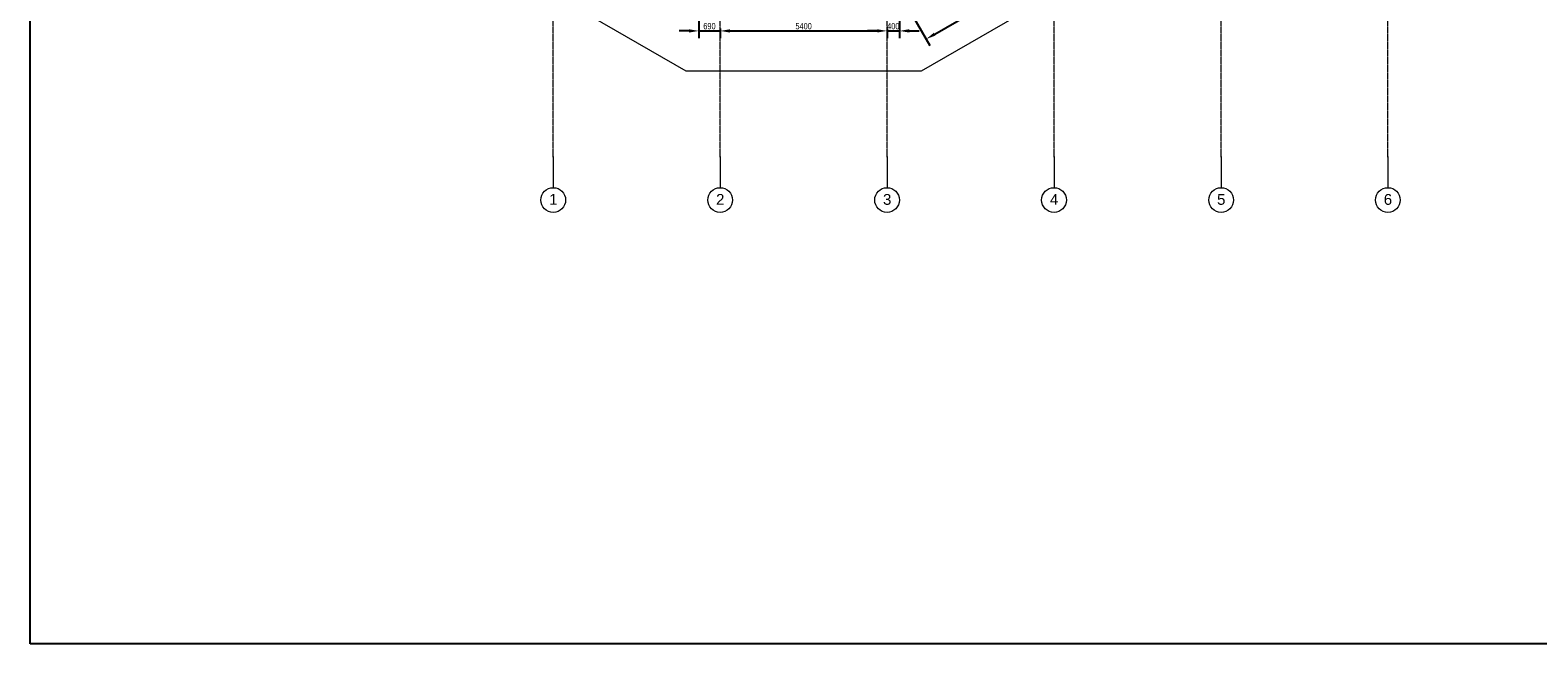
# Model space of a CAD drawing. Header units: centimetres. Extents: x -1589 to 108054, y -205274 to 31709.
# Tile 23 of 256: x 18354 to 67126, y -120865 to -100996. Entities that reach past the tile are written whole.
import ezdxf

# ---------------------------------------------------------------- set-up
doc = ezdxf.new("R2010")
doc.units = ezdxf.units.CM
doc.header["$LTSCALE"] = 0.01
doc.header["$MEASUREMENT"] = 0
doc.linetypes.add('Kropki i Kreski', pattern=[72, 36, -18, 0, -18])
doc.layers.add('2_stropy.K_IR', color=7, linetype='Continuous')
doc.layers.add('4_osie.ISTN', color=7, linetype='Continuous')
doc.layers.add('A-ANNO-DIMS', color=7, linetype='Continuous', lineweight=30)
doc.styles.add('Arial Narrow', font='ARIALN.TTF', dxfattribs={"height": 200})
doc.styles.add('GENERATED_STYLE_1', font='txt')
doc.dimstyles.new('Przekątna', dxfattribs={"dimscale": 304.8, "dimtxt": 204.686195, "dimasz": 1.041667, "dimexe": 0.787402, "dimexo": 0.492126, "dimgap": 0.164042, "dimtad": 1, "dimdec": 0, "dimrnd": 10, "dimzin": 0, "dimdsep": 46, "dimtxsty": 'Arial Narrow', "dimsah": 1, "dimcen": 0.09, "dimazin": 0, "dimtfac": 1, "dimtdec": 4, "dimtix": 1, "dimtmove": 0, "dimatfit": 3, "dimfxl": 1, "dimtvp": 1, "dimtolj": 1, "dimtzin": 0, "dimarcsym": 2})

# ---------------------------------------------------------------- blocks, each defined once
blk = doc.blocks.new('*D766')
at = {"layer": 'A-ANNO-DIMS', "color": 0, "lineweight": -2}
for p, q in [((39984, -100158), (39984, -101261)), ((40674, -100946), (40674, -101261)), ((39667, -101021), (39349, -101021)), ((39984, -101021), (40674, -101021)), ((40992, -101021), (41309, -101021))]:
    blk.add_line(p, q, dxfattribs=at)
at = {"layer": 'A-ANNO-DIMS', "color": 0}
for points in [[(39667, -101074), (39667, -100968), (39984, -101021)], [(40992, -100968), (40992, -101074), (40674, -101021)]]:
    blk.add_solid(points, dxfattribs=at)
at = {"layer": 'Defpoints', "color": 0}
for p in [(39984, -100008), (40674, -100796), (40674, -101021)]:
    blk.add_point(p, dxfattribs=at)
at = {"layer": 'A-ANNO-DIMS', "color": 0, "lineweight": 5, "insert": (40329, -100869), "char_height": 200, "attachment_point": 5, "style": 'Arial Narrow'}
blk.add_mtext('\\A1;690', dxfattribs=at)
blk = doc.blocks.new('*D767')
at = {"layer": 'A-ANNO-DIMS', "color": 0, "lineweight": -2}
for p, q in [((40674, -100946), (40674, -101261)), ((46074, -100946), (46074, -101261)), ((40992, -101021), (45757, -101021))]:
    blk.add_line(p, q, dxfattribs=at)
at = {"layer": 'A-ANNO-DIMS', "color": 0}
for points in [[(40992, -100968), (40992, -101074), (40674, -101021)], [(45757, -101074), (45757, -100968), (46074, -101021)]]:
    blk.add_solid(points, dxfattribs=at)
at = {"layer": 'Defpoints', "color": 0}
for p in [(40674, -100796), (46074, -100796), (46074, -101021)]:
    blk.add_point(p, dxfattribs=at)
at = {"layer": 'A-ANNO-DIMS', "color": 0, "lineweight": 5, "insert": (43374, -100869), "char_height": 200, "attachment_point": 5, "style": 'Arial Narrow'}
blk.add_mtext('\\A1;5400', dxfattribs=at)
blk = doc.blocks.new('*D768')
at = {"layer": 'A-ANNO-DIMS', "color": 0, "lineweight": -2}
for p, q in [((46475, -100158), (46475, -101261)), ((46074, -100946), (46074, -101261)), ((45757, -101021), (45439, -101021)), ((46074, -101021), (46475, -101021)), ((46792, -101021), (47110, -101021))]:
    blk.add_line(p, q, dxfattribs=at)
at = {"layer": 'A-ANNO-DIMS', "color": 0}
for points in [[(45757, -101074), (45757, -100968), (46074, -101021)], [(46792, -100968), (46792, -101074), (46475, -101021)]]:
    blk.add_solid(points, dxfattribs=at)
at = {"layer": 'Defpoints', "color": 0}
for p in [(46475, -100008), (46074, -100796), (46475, -101021)]:
    blk.add_point(p, dxfattribs=at)
at = {"layer": 'A-ANNO-DIMS', "color": 0, "lineweight": 5, "insert": (46275, -100869), "char_height": 200, "attachment_point": 5, "style": 'Arial Narrow'}
blk.add_mtext('\\A1;400', dxfattribs=at)
blk = doc.blocks.new('*D769')
at = {"layer": 'A-ANNO-DIMS', "color": 0, "lineweight": -2}
for p, q in [((52959, -96472), (53758, -97856)), ((47614, -101126), (53363, -97807)), ((46660, -100109), (47459, -101493))]:
    blk.add_line(p, q, dxfattribs=at)
at = {"layer": 'A-ANNO-DIMS', "color": 0}
for points in [[(53390, -97853), (53337, -97761), (53638, -97648)], [(47588, -101081), (47641, -101172), (47339, -101285)]]:
    blk.add_solid(points, dxfattribs=at)
at = {"layer": 'Defpoints', "color": 0}
for p in [(52884, -96342), (53638, -97648), (46585, -99979)]:
    blk.add_point(p, dxfattribs=at)
at = {"layer": 'A-ANNO-DIMS', "color": 0, "lineweight": 5, "insert": (50413, -99335), "char_height": 200, "attachment_point": 5, "rotation": 29.9995, "style": 'Arial Narrow'}
blk.add_mtext('\\A1;7270', dxfattribs=at)

msp = doc.modelspace()

# ---------------------------------------------------------------- linework, layer by layer
at = {"ltscale": 10}
for points in [[(18353.62342, -120865.14197), (18353.62342, -91165.14197), (18353.62342, -61465.14197), (108053.62342, -61465.14197)], [(108053.62342, -61465.14197), (108053.62342, -91165.14197), (108053.62342, -120865.14197), (18353.62342, -120865.14197)]]:
    msp.add_lwpolyline(points, dxfattribs=at)
at = {"layer": '2_stropy.K_IR', "color": 8, "linetype": 'Continuous', "lineweight": 5, "ltscale": 10, "flags": 128}
msp.add_lwpolyline([(31282.34537, -91550.86603), (34461.66672, -97057.64716), (40112.38616, -100319.79319), (46636.38576, -100319.79319), (52287.1056, -97057.41074), (55549.38627, -91407.17537), (55549.38614, -90812.23562), (57549.38662, -90287.19842), (57549.38654, -91942.90192), (53751.30874, -98521.79119), (47172.27418, -102319.89357), (39576.49815, -102319.89357), (32997.37677, -98521.74105), (29550.38142, -92550.88152)], close=True, dxfattribs=at)
at = {"layer": '4_osie.ISTN', "color": 7, "linetype": 'Kropki i Kreski', "lineweight": 0, "ltscale": 10}
for p, q in [((35274.38766, -105096.35865), (35274.38766, -67896.26442)), ((40674.38766, -105096.35865), (40674.38766, -67896.26442)), ((46074.38766, -105096.35865), (46074.38766, -67896.26442)), ((51474.38766, -105096.35865), (51474.38766, -67896.26442)), ((56881.35997, -105096.35865), (56881.35997, -67896.26442)), ((62274.38766, -105096.35865), (62274.38766, -67896.26442)), ((35274.38766, -105096.35865), (35274.38766, -106096.35865)), ((40674.38766, -105096.35865), (40674.38766, -106096.35865)), ((46074.38766, -105096.35865), (46074.38766, -106096.35865)), ((51474.38766, -105096.35865), (51474.38766, -106096.35865)), ((56881.35997, -105096.35865), (56881.35997, -106096.35865)), ((62274.38766, -105096.35865), (62274.38766, -106096.35865))]:
    msp.add_line(p, q, dxfattribs=at)
at = {"layer": '4_osie.ISTN', "color": 7, "linetype": 'Continuous', "lineweight": 0, "ltscale": 10}
for centre in [(35274.38766, -106496.35865), (40674.38766, -106496.35865), (46074.38766, -106496.35865), (51474.38766, -106496.35865), (56881.35997, -106496.35865), (62274.38766, -106496.35865)]:
    msp.add_circle(centre, 400, dxfattribs=at)
at = {"layer": '4_osie.ISTN', "color": 7, "linetype": 'Kropki i Kreski', "lineweight": 0, "ltscale": 10}
for p in [(35274.38766, -105096.35865), (35274.38766, -105096.35865), (40674.38766, -105096.35865), (40674.38766, -105096.35865), (46074.38766, -105096.35865), (46074.38766, -105096.35865), (51474.38766, -105096.35865), (51474.38766, -105096.35865), (56881.35997, -105096.35865), (56881.35997, -105096.35865), (62274.38766, -105096.35865), (62274.38766, -105096.35865)]:
    msp.add_point(p, dxfattribs=at)

# ---------------------------------------------------------------- texts
at = {"layer": '4_osie.ISTN', "color": 7, "lineweight": 0, "ltscale": 10, "char_height": 350, "attachment_point": 4, "style": 'GENERATED_STYLE_1'}
for s, insert in [('\\A1;{\\pql;\\pt0;\\fArial|b0|i0|c238|p38;1}', (35141.58716, -106476.35815)), ('\\A1;{\\pql;\\pt0;\\fArial|b0|i0|c238|p38;2}', (40541.58716, -106476.35815)), ('\\A1;{\\pql;\\pt0;\\fArial|b0|i0|c238|p38;3}', (45941.58716, -106479.35815)), ('\\A1;{\\pql;\\pt0;\\fArial|b0|i0|c238|p38;4}', (51341.58716, -106476.35815)), ('\\A1;{\\pql;\\pt0;\\fArial|b0|i0|c238|p38;5}', (56748.55947, -106479.23815)), ('\\A1;{\\pql;\\pt0;\\fArial|b0|i0|c238|p38;6}', (62141.58716, -106479.23815))]:
    msp.add_mtext(s, dxfattribs=dict(at, insert=insert))

# ---------------------------------------------------------------- dimensions: what is measured, and where the dimension line sits
at = {"layer": 'A-ANNO-DIMS', "lineweight": 5}
dim = msp.add_linear_dim(base=(53638.35831, -97648.42257), p1=(46585.1921, -99978.91312), p2=(52884.23956, -96342.22569), angle=29.999527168, dimstyle='Przekątna', override={"dimpost": '<>', "dimfxl": 7273.478832}, dxfattribs=at)
dim.commit()
dim.dimension.update_dxf_attribs({"geometry": '*D769', "text_midpoint": (50412.77837, -99335.03056)})
for base, p1, p2, override, picture, middle in [((40674.35206, -101020.89004), (39984.23098, -100008.45197), (40674.35206, -100796.37647), {"dimpost": '<>', "dimfxl": 1047.421654}, '*D766', (40329.29152, -100868.77545)), ((46474.94981, -101020.89004), (46074.35206, -100796.38345), (46474.94981, -100008.45197), {"dimpost": '<>', "dimfxl": 883.920004}, '*D768', (46274.65094, -100868.77545)), ((46074.35206, -101020.89004), (40674.35206, -100796.37647), (46074.35206, -100796.38345), {"dimpost": '<>', "dimfxl": 5400}, '*D767', (43374.35206, -100868.77545))]:
    dim = msp.add_linear_dim(base=base, p1=p1, p2=p2, dimstyle='Przekątna', override=override, dxfattribs=at)
    dim.commit()
    dim.dimension.update_dxf_attribs({"geometry": picture, "text_midpoint": middle})

doc.saveas('drawing.dxf')
